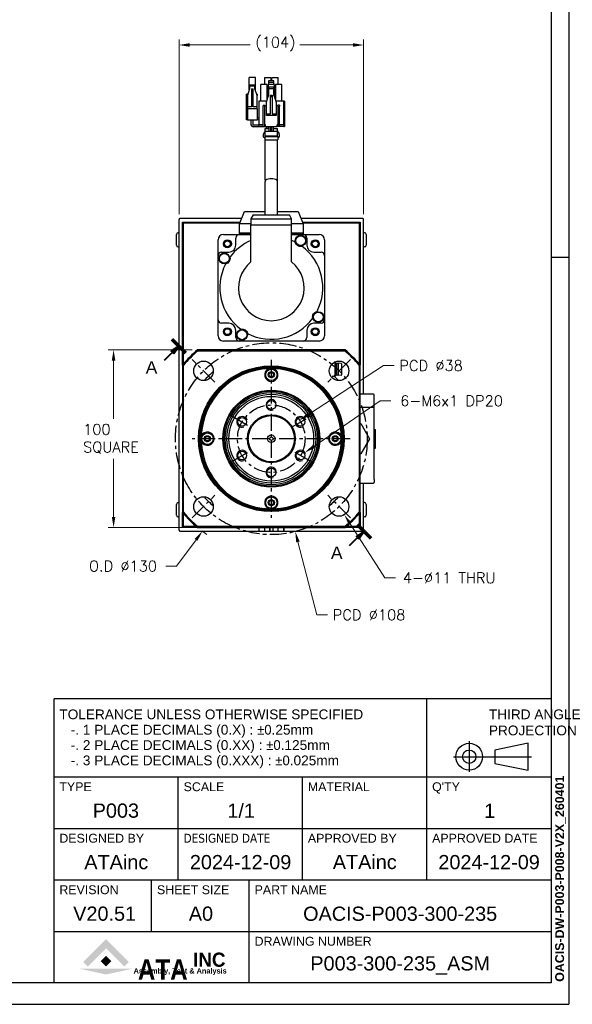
# Model space of a CAD drawing. Extents: x -428 to 763, y 561 to 1437.
# Tile 5 of 12: x 451 to 763, y 596 to 1150. Entities that reach past the tile are written whole.
import ezdxf
from ezdxf.enums import TextEntityAlignment as Align

# ---------------------------------------------------------------- set-up
doc = ezdxf.new("R2010")
doc.units = 0
doc.header["$LTSCALE"] = 25.4
doc.linetypes.add('CENTER', pattern=[2, 1.25, -0.25, 0.25, -0.25])
doc.linetypes.add('CHAIN', pattern=[0.3543, 0.2362, -0.0295, 0.0591, -0.0295])
doc.layers.get('0').update_dxf_attribs({"linetype": 'CONTINUOUS'})
doc.layers.get('Defpoints').update_dxf_attribs({"linetype": 'CONTINUOUS'})
doc.layers.add('ATA-CENTER', color=133, linetype='CENTER')
doc.layers.add('ATA-TEXT', color=7, linetype='CONTINUOUS')
doc.layers.add('ATA-DIM', color=252, linetype='CONTINUOUS', lineweight=25)
doc.layers.add('ATA-SECTION', color=3, linetype='CHAIN', lineweight=40)
doc.styles.get("Standard").update_dxf_attribs({"font": 'simplex.shx'})
doc.styles.add('주 문자 (ISO)', font='arial.ttf')
doc.dimstyles.new('ata_A0', dxfattribs={"dimtxt": 6, "dimasz": 6, "dimexe": 3, "dimexo": 3, "dimgap": 3, "dimtad": 0, "dimtih": 1, "dimtoh": 1, "dimdec": 6, "dimdsep": 46, "dimtxsty": 'Standard', "dimcen": 0, "dimclrd": 252, "dimclre": 252, "dimclrt": 4, "dimadec": 6, "dimazin": 2, "dimtfac": 1, "dimtdec": 6, "dimtofl": 0, "dimtmove": 0, "dimatfit": 3, "dimfxl": 0, "dimtolj": 1, "dimtzin": 0, "dimlwd": 0, "dimlwe": 0, "dimarcsym": 0})

# ---------------------------------------------------------------- blocks, each defined once
blk = doc.blocks.new('*D8410')
at = {"layer": 'ATA-DIM', "color": 252, "lineweight": 0}
for p, q in [((656.96, 836.02), (637.42, 866.5)), ((662.97, 836.02), (656.96, 836.02))]:
    blk.add_line(p, q, dxfattribs=at)
at = {"layer": 'ATA-DIM', "color": 252}
blk.add_solid([(638.26, 867.04), (636.58, 865.96), (634.18, 871.55)], dxfattribs=at)
at = {"layer": 'Defpoints', "color": 0}
for p in [(628.25, 880.81), (634.18, 871.55)]:
    blk.add_point(p, dxfattribs=at)
at = {"layer": 'ATA-DIM', "color": 4, "insert": (693.24, 836.02), "char_height": 6, "attachment_point": 5}
blk.add_mtext('\\A1;4-%%c11 THRU', dxfattribs=at)
blk = doc.blocks.new('*D8389')
at = {"layer": 'ATA-DIM', "color": 252, "lineweight": 0}
for p, q in [((548.5, 964.37), (501.16, 964.37)), ((504.16, 958.37), (504.16, 925.64)), ((504.16, 870.37), (504.16, 903.1)), ((548.5, 864.37), (501.16, 864.37))]:
    blk.add_line(p, q, dxfattribs=at)
at = {"layer": 'ATA-DIM', "color": 252}
for points in [[(505.16, 958.37), (503.16, 958.37), (504.16, 964.37)], [(503.16, 870.37), (505.16, 870.37), (504.16, 864.37)]]:
    blk.add_solid(points, dxfattribs=at)
at = {"layer": 'Defpoints', "color": 0}
for p in [(551.5, 964.37), (504.16, 864.37), (551.5, 864.37)]:
    blk.add_point(p, dxfattribs=at)
at = {"layer": 'ATA-DIM', "color": 4, "insert": (487.03, 922.64), "char_height": 6, "attachment_point": 1}
blk.add_mtext('\\A1;100\\PSQUARE', dxfattribs=at)
blk = doc.blocks.new('*D8411')
at = {"layer": 'ATA-DIM', "color": 252, "lineweight": 0}
for p, q in [((654.44, 935.69), (616.91, 909.96)), ((660.44, 935.69), (654.44, 935.69))]:
    blk.add_line(p, q, dxfattribs=at)
at = {"layer": 'ATA-DIM', "color": 252}
blk.add_solid([(616.34, 910.78), (617.47, 909.13), (611.96, 906.56)], dxfattribs=at)
at = {"layer": 'Defpoints', "color": 0}
for p in [(611.96, 906.56), (607.01, 903.17)]:
    blk.add_point(p, dxfattribs=at)
at = {"layer": 'ATA-DIM', "color": 4, "insert": (694.58, 935.69), "char_height": 6, "attachment_point": 5}
blk.add_mtext('\\A1;6-M6x1 DP20', dxfattribs=at)
blk = doc.blocks.new('*D8392')
at = {"layer": 'ATA-DIM', "color": 252, "lineweight": 0}
for p, q in [((539.57, 842.64), (550.6, 857.44)), ((533.56, 842.64), (539.57, 842.64))]:
    blk.add_line(p, q, dxfattribs=at)
blk.add_arc((593.03, 914.37), 65, 232.9295, 235.9452, dxfattribs=at)
at = {"layer": 'ATA-DIM', "color": 252}
blk.add_solid([(551.4, 856.84), (549.8, 858.04), (554.19, 862.25)], dxfattribs=at)
at = {"layer": 'Defpoints', "color": 0}
for p in [(631.88, 966.48), (554.19, 862.25)]:
    blk.add_point(p, dxfattribs=at)
at = {"layer": 'ATA-DIM', "color": 4, "insert": (490.3, 845.64), "char_height": 6, "attachment_point": 1}
blk.add_mtext('\\A1;O.D %%c130', dxfattribs=at)
blk = doc.blocks.new('*D8391')
at = {"layer": 'ATA-DIM', "color": 252, "lineweight": 0}
for p, q in [((656.17, 955.5), (613.98, 928.01)), ((662.17, 955.5), (656.17, 955.5))]:
    blk.add_line(p, q, dxfattribs=at)
at = {"layer": 'ATA-DIM', "color": 252}
blk.add_solid([(613.43, 928.85), (614.52, 927.18), (608.95, 924.74)], dxfattribs=at)
at = {"layer": 'Defpoints', "color": 0}
for p in [(608.95, 924.74), (577.11, 904)]:
    blk.add_point(p, dxfattribs=at)
at = {"layer": 'ATA-DIM', "color": 4, "insert": (665.17, 958.5), "char_height": 6, "attachment_point": 1}
blk.add_mtext('\\A1;PCD %%c38', dxfattribs=at)
blk = doc.blocks.new('*D8390')
at = {"layer": 'ATA-DIM', "color": 252, "lineweight": 0}
for p, q in [((618.64, 815.21), (608.03, 856.27)), ((624.64, 815.21), (618.64, 815.21))]:
    blk.add_line(p, q, dxfattribs=at)
at = {"layer": 'ATA-DIM', "color": 252}
blk.add_solid([(609, 856.52), (607.06, 856.02), (606.53, 862.08)], dxfattribs=at)
at = {"layer": 'Defpoints', "color": 0}
for p in [(579.53, 966.65), (606.53, 862.08)]:
    blk.add_point(p, dxfattribs=at)
at = {"layer": 'ATA-DIM', "color": 4, "insert": (627.64, 818.21), "char_height": 6, "attachment_point": 1}
blk.add_mtext('\\A1;PCD %%c108', dxfattribs=at)
blk = doc.blocks.new('ata-Title-A0-002')
for color, points in [(176, [(19.06, 9.27), (16.5, 11.82), (29.3, 24.62), (42.09, 11.82), (39.54, 9.27), (29.3, 19.51)]), (30, [(29.3, 15.23), (32.28, 12.25), (29.3, 9.27), (26.32, 12.25)]), (9, [(44.36, 8.06), (29.3, 4.78), (14.24, 8.06)])]:
    blk.add_hatch(color=color).paths.add_polyline_path(points)
at = {"color": 253}
for p, q in [((0, 0), (0, 160)), ((280, 160), (0, 160)), ((210, 58), (210, 160)), ((280, 160), (280, 0)), ((0, 116), (280, 116)), ((70, 58), (70, 116)), ((140, 58), (140, 116)), ((0, 87), (280, 87)), ((0, 58), (280, 58)), ((55, 29), (55, 58)), ((110, 0), (110, 58)), ((0, 29), (280, 29)), ((280, 0), (0, 0))]:
    blk.add_line(p, q, dxfattribs=at)
for p, q in [((233.92, 136.17), (233.92, 118.94)), ((267.18, 134.93), (248.36, 131.17)), ((267.18, 119.87), (267.18, 134.93)), ((248.36, 131.17), (248.36, 123.64)), ((225.1, 127.4), (268.96, 127.4)), ((248.36, 123.64), (267.18, 119.87)), ((0, 116), (280, 116))]:
    blk.add_line(p, q)
for radius in [7.53, 3.76]:
    blk.add_circle((233.92, 127.4), radius)
at = {"char_height": 5.5, "attachment_point": 1, "style": '주 문자 (ISO)'}
for s, insert, line_spacing_factor in [('TOLERANCE UNLESS OTHERWISE SPECIFIED\\P   -. 1 PLACE DECIMALS (0.X) : {\\fAIGDT|b0|i0|c2|p2;`0}.25mm\\P   -. 2 PLACE DECIMALS (0.XX) : {\\fAIGDT|b0|i0|c2|p2;`0}.125mm \\P   -. 3 PLACE DECIMALS (0.XXX) : {\\fAIGDT|b0|i0|c2|p2;`0}.025mm', (3.01, 154), 0.942857), ('THIRD ANGLE\\PPROJECTION', (245, 154), 0.987884)]:
    blk.add_mtext(s, dxfattribs=dict(at, insert=insert, line_spacing_factor=line_spacing_factor))
at = {"char_height": 5, "attachment_point": 1, "style": '주 문자 (ISO)'}
for s, insert in [('TYPE', (3, 113)), ('SCALE', (73.01, 113)), ('MATERIAL', (143, 113)), ("Q'TY", (213, 113)), ('DESIGNED BY', (3, 84)), ('{\\fTahoma|b0|i0|c0|p34;DESIGNED \\fTahoma|b0|i0|c129|p34;DATE}', (73, 84)), ('APPROVED BY', (143.01, 84)), ('APPROVED DATE', (213, 84)), ('REVISION', (3, 55)), ('SHEET SIZE', (58, 55)), ('PART NAME', (113.01, 55)), ('DRAWING NUMBER', (113.01, 26))]:
    blk.add_mtext(s, dxfattribs=dict(at, insert=insert))
at = {"color": 9, "style": '주 문자 (ISO)'}
for s, insert, char_height, attachment_point in [('\\fArial|b1|i0;\\W0.95;\\H8.0000;INC', (78.33, 9), 15.0588, 7), ('\\fArial|b1|i0;\\W0.90;\\H3.0000;Assembly, Test & Analysis', (71.06, 8.34), 5.6471, 2)]:
    blk.add_mtext(s, dxfattribs=dict(at, insert=insert, char_height=char_height, attachment_point=attachment_point))
at = {"color": 176, "insert": (47.23, 1.79), "char_height": 21.6471, "width": 53.0805, "attachment_point": 7, "line_spacing_factor": 0.5, "style": '주 문자 (ISO)'}
blk.add_mtext('\\fArial|b1|i0;\\W0.85;\\H11.5000;ATA', dxfattribs=at)
at = {"style": '주 문자 (ISO)'}
for tag, p in [('TYPE_001', (35, 97)), ('SCALE_001', (105, 97)), ('MATERIAL_001', (175, 97)), ('QTY_001', (245, 97)), ('DESIGNED_BY_001', (35, 68)), ('APPROVED_BY_001', (175, 68.05)), ('APPROVED_DATE_001', (245, 68)), ('REVISION_001', (27.5, 39)), ('SHEET_SIZE_001', (82.5, 39)), ('PART_NAME_001', (195, 39)), ('DRAWING_NUMBER_001', (195, 10))]:
    blk.add_attdef(tag, text='', height=8, dxfattribs=at).set_placement(p, align=Align.MIDDLE_CENTER)
at = {"color": 7, "style": '주 문자 (ISO)'}
blk.add_attdef('DESIGNED_DATE_001', text='', height=8, dxfattribs=at).set_placement((105, 68), align=Align.MIDDLE_CENTER)
blk = doc.blocks.new('*D8388')
at = {"layer": 'ATA-DIM', "color": 252, "lineweight": 0}
for p, q in [((541.03, 1040.87), (541.03, 1139.04)), ((645.03, 1040.87), (645.03, 1139.04)), ((547.03, 1136.04), (581.05, 1136.04)), ((639.03, 1136.04), (609.01, 1136.04))]:
    blk.add_line(p, q, dxfattribs=at)
at = {"layer": 'ATA-DIM', "color": 252}
for points in [[(547.03, 1137.04), (547.03, 1135.04), (541.03, 1136.04)], [(639.03, 1135.04), (639.03, 1137.04), (645.03, 1136.04)]]:
    blk.add_solid(points, dxfattribs=at)
at = {"layer": 'Defpoints', "color": 0}
for p in [(645.03, 1136.04), (541.03, 1037.87), (645.03, 1037.87)]:
    blk.add_point(p, dxfattribs=at)
at = {"layer": 'ATA-DIM', "color": 4, "insert": (584.05, 1140.6), "char_height": 6, "attachment_point": 1}
blk.add_mtext('\\A1;(104)', dxfattribs=at)
blk = doc.blocks.new('ata-Border-A0-002')
at = {"color": 253, "ltscale": 0.5}
for p, q in [((1189, 841), (1189, 0)), ((1189, 420.5), (1179, 420.5)), ((0, 0), (1189, 0))]:
    blk.add_line(p, q, dxfattribs=at)
for p, q in [((1179, 829), (1179, 12)), ((1179, 12), (10, 12))]:
    blk.add_line(p, q)

msp = doc.modelspace()

# ---------------------------------------------------------------- linework, layer by layer
for p, q in [((580.6120142, 1110.699776), (580.6120142, 1117.6674683)), ((584.0620142, 1117.6674683), (580.6120142, 1117.6674683)), ((584.0620142, 1110.6716991), (584.0620142, 1117.6674683)), ((589.2320142, 1117.6674683), (592.6870142, 1117.6674683)), ((589.2320142, 1117.6674683), (589.2320142, 1113.7820246)), ((591.5320142, 1115.8674683), (591.5320142, 1114.8674683)), ((594.5320142, 1115.8674683), (591.5320142, 1115.8674683)), ((591.5320142, 1114.8674683), (591.5320142, 1113.7820246)), ((594.5320142, 1114.8674683), (591.5320142, 1114.8674683)), ((592.6870142, 1117.6674683), (592.6870142, 1115.8674683)), ((593.3770142, 1115.8674683), (593.3770142, 1117.6674683)), ((593.3770142, 1117.6674683), (596.8320142, 1117.6674683)), ((594.5320142, 1114.8674683), (594.5320142, 1115.8674683)), ((594.5320142, 1113.7820246), (594.5320142, 1114.8674683)), ((596.8320142, 1113.7820246), (596.8320142, 1117.6674683)), ((580.8320142, 1111.3174683), (579.5320142, 1107.6674683)), ((580.8320142, 1113.6674683), (583.8320142, 1113.6674683)), ((580.8320142, 1113.6674683), (580.8320142, 1112.8174683)), ((583.8320142, 1112.8174683), (580.8320142, 1112.8174683)), ((580.8320142, 1112.8174683), (580.8320142, 1111.3174683)), ((581.8320142, 1111.3174683), (582.8320142, 1111.3174683)), ((581.8320142, 1111.3174683), (581.8320142, 1110.1874683)), ((581.8320142, 1110.1874683), (581.8320142, 1101.1674683)), ((582.8320142, 1110.1874683), (581.8320142, 1110.1874683)), ((582.8320142, 1110.1874683), (582.8320142, 1111.3174683)), ((582.8320142, 1101.1674683), (582.8320142, 1110.1874683)), ((583.8320142, 1112.8174683), (583.8320142, 1113.6674683)), ((583.8320142, 1111.3174683), (583.8320142, 1112.8174683)), ((585.1320142, 1107.6674683), (583.8320142, 1111.3174683)), ((587.1670142, 1104.4820246), (587.1670142, 1113.7820246)), ((590.6070142, 1113.7820246), (587.1670142, 1113.7820246)), ((590.6070142, 1104.9358708), (590.6070142, 1113.7820246)), ((590.7420142, 1110.4374683), (591.3070142, 1111.0668354)), ((594.7570142, 1113.7820246), (591.3070142, 1113.7820246)), ((591.3070142, 1113.7820246), (591.3070142, 1107.0897169)), ((591.5320142, 1112.3320246), (591.5320142, 1111.3320246)), ((594.5320142, 1112.3320246), (591.5320142, 1112.3320246)), ((591.5320142, 1111.3320246), (591.5320142, 1107.7820246)), ((594.5320142, 1111.3320246), (591.5320142, 1111.3320246)), ((594.5320142, 1111.3320246), (594.5320142, 1112.3320246)), ((594.5320142, 1107.7820246), (594.5320142, 1111.3320246)), ((594.7570142, 1107.0897169), (594.7570142, 1113.7820246)), ((594.7570142, 1111.0668354), (595.3220142, 1110.4374683)), ((598.8970142, 1113.7820246), (595.4570142, 1113.7820246)), ((595.4570142, 1113.7820246), (595.4570142, 1104.9358708)), ((598.8970142, 1104.4820246), (598.8970142, 1113.7820246)), ((579.0320142, 1093.9674683), (579.0320142, 1108.3674683)), ((579.5320142, 1108.3674683), (579.0320142, 1108.3674683)), ((579.5320142, 1108.3674683), (579.5320142, 1107.6674683)), ((579.7813292, 1108.3674683), (579.5320142, 1108.3674683)), ((579.5320142, 1107.6674683), (579.5320142, 1101.1674683)), ((585.1320142, 1108.3674683), (584.8826991, 1108.3674683)), ((585.1320142, 1108.3674683), (585.1320142, 1107.6674683)), ((585.1320142, 1101.1674683), (585.1320142, 1107.6674683)), ((586.0320142, 1104.4820246), (586.0320142, 1091.0820246)), ((590.2320142, 1104.4820246), (586.0320142, 1104.4820246)), ((590.2320142, 1103.7820246), (591.5320142, 1107.7820246)), ((590.2320142, 1103.7820246), (590.2320142, 1104.4820246)), ((590.4595142, 1104.4820246), (590.2320142, 1104.4820246)), ((590.2320142, 1097.2820246), (590.2320142, 1103.7820246)), ((592.5320142, 1107.7820246), (593.5320142, 1107.7820246)), ((592.5320142, 1106.9120246), (592.5320142, 1107.7820246)), ((592.5320142, 1097.2820246), (592.5320142, 1106.9120246)), ((593.5320142, 1106.9120246), (592.5320142, 1106.9120246)), ((593.5320142, 1107.7820246), (593.5320142, 1106.9120246)), ((593.5320142, 1106.9120246), (593.5320142, 1097.2820246)), ((594.5320142, 1107.7820246), (595.8320142, 1103.7820246)), ((595.8320142, 1104.4820246), (595.6045142, 1104.4820246)), ((595.8320142, 1103.7820246), (595.8320142, 1104.4820246)), ((600.0320142, 1104.4820246), (595.8320142, 1104.4820246)), ((595.8320142, 1103.7820246), (595.8320142, 1097.2820246)), ((600.5320142, 1104.4820246), (600.0320142, 1104.4820246)), ((600.0320142, 1091.0820246), (600.0320142, 1104.4820246)), ((600.5320142, 1104.4820246), (600.5320142, 1090.0820246)), ((579.5320142, 1101.1674683), (579.5320142, 1100.1674683)), ((581.8320142, 1101.1674683), (579.5320142, 1101.1674683)), ((579.5320142, 1100.1674683), (579.5320142, 1093.9674683)), ((585.1320142, 1100.1674683), (579.5320142, 1100.1674683)), ((585.1320142, 1101.1674683), (582.8320142, 1101.1674683)), ((585.1320142, 1100.1674683), (585.1320142, 1101.1674683)), ((585.1320142, 1100.1674683), (585.1320142, 1093.9674683)), ((588.4020142, 1102.0820246), (589.4020142, 1102.0820246)), ((588.4020142, 1102.0820246), (588.4020142, 1101.5820246)), ((588.4020142, 1090.0820246), (588.4020142, 1101.5820246)), ((589.4020142, 1102.0820246), (589.4020142, 1101.5820246)), ((589.4020142, 1090.0820246), (589.4020142, 1101.5820246)), ((597.6620142, 1102.0820246), (596.6620142, 1102.0820246)), ((596.6620142, 1101.5820246), (596.6620142, 1102.0820246)), ((596.6620142, 1101.5820246), (596.6620142, 1090.0820246)), ((597.6620142, 1102.0820246), (597.6620142, 1101.5820246)), ((597.6620142, 1090.0820246), (597.6620142, 1101.5820246)), ((579.5320142, 1093.9674683), (579.0320142, 1093.9674683)), ((579.5320142, 1093.9674683), (585.1320142, 1093.9674683)), ((581.7620142, 1090.9774683), (581.7620142, 1093.9674683)), ((582.7620142, 1090.9774683), (582.7620142, 1093.9674683)), ((586.0320142, 1094.9674683), (585.1320142, 1094.9674683)), ((586.0320142, 1093.9674683), (585.1320142, 1093.9674683)), ((590.2320142, 1096.2820246), (590.2320142, 1097.2820246)), ((590.2320142, 1097.2820246), (592.5320142, 1097.2820246)), ((595.8320142, 1096.2820246), (590.2320142, 1096.2820246)), ((593.5320142, 1097.2820246), (595.8320142, 1097.2820246)), ((595.8320142, 1097.2820246), (595.8320142, 1096.2820246)), ((586.0320142, 1090.9674683), (582.7720142, 1090.9674683)), ((590.2720142, 1089.9674683), (582.7720142, 1089.9674683)), ((586.0320142, 1090.0820246), (586.0320142, 1091.0820246)), ((588.4020142, 1091.0820246), (586.0320142, 1091.0820246)), ((588.4020142, 1090.0820246), (586.0320142, 1090.0820246)), ((588.4020142, 1090.0820246), (589.4020142, 1090.0820246)), ((589.3640645, 1087.2155437), (588.6999639, 1086.2193928)), ((589.7320142, 1091.0820246), (589.4020142, 1091.0820246)), ((589.7320142, 1090.0820246), (589.4020142, 1090.0820246)), ((589.5320142, 1087.7702439), (589.5320142, 1088.9674683)), ((589.5320142, 1088.9674683), (591.7820142, 1088.9674683)), ((589.5320142, 1084.7320246), (589.5320142, 1087.5820246)), ((589.5320142, 1087.5820246), (596.5320142, 1087.5820246)), ((589.7320142, 1090.0820246), (589.7320142, 1091.0820246)), ((589.7320142, 1090.0820246), (596.3320142, 1090.0820246)), ((590.2720142, 1089.9674683), (590.2720142, 1090.0820246)), ((590.2820142, 1088.9674683), (590.2820142, 1089.9674683)), ((591.2820142, 1088.9674683), (591.2820142, 1089.9674683)), ((591.7820142, 1087.5820246), (591.7820142, 1090.0820246)), ((592.7820142, 1087.5820246), (592.7820142, 1090.0820246)), ((592.7820142, 1088.9674683), (593.2820142, 1088.9674683)), ((593.2820142, 1087.5820246), (593.2820142, 1090.0820246)), ((594.2820142, 1087.5820246), (594.2820142, 1090.0820246)), ((594.2820142, 1088.9674683), (596.5320142, 1088.9674683)), ((596.3320142, 1090.0820246), (596.3320142, 1091.0820246)), ((596.6620142, 1091.0820246), (596.3320142, 1091.0820246)), ((596.6620142, 1090.0820246), (596.3320142, 1090.0820246)), ((596.5320142, 1087.7702439), (596.5320142, 1088.9674683)), ((596.5320142, 1084.7320246), (596.5320142, 1087.5820246)), ((597.6620142, 1090.0820246), (596.6620142, 1090.0820246)), ((596.6999639, 1087.2155437), (597.3640645, 1086.2193928)), ((600.0320142, 1091.0820246), (597.6620142, 1091.0820246)), ((600.0320142, 1090.0820246), (597.6620142, 1090.0820246)), ((600.0320142, 1090.0820246), (600.0320142, 1091.0820246)), ((600.0320142, 1090.0820246), (600.5320142, 1090.0820246)), ((588.5320142, 1085.6646927), (588.5320142, 1084.4674683)), ((589.0320142, 1083.9674683), (589.4320142, 1083.9674683)), ((589.5320142, 1084.7320246), (589.4320142, 1084.5820246)), ((589.4320142, 1084.5820246), (589.4320142, 1082.5820246)), ((589.4320142, 1084.5820246), (596.6320142, 1084.5820246)), ((589.4320142, 1082.5820246), (596.6320142, 1082.5820246)), ((596.5320142, 1084.7320246), (589.5320142, 1084.7320246)), ((589.5320142, 1060.0820246), (589.5320142, 1082.5820246)), ((596.5320142, 1084.7320246), (596.6320142, 1084.5820246)), ((596.5320142, 1060.0820246), (596.5320142, 1082.5820246)), ((596.6320142, 1084.5820246), (596.6320142, 1082.5820246)), ((596.6320142, 1083.9674683), (597.0320142, 1083.9674683)), ((597.5320142, 1085.6646927), (597.5320142, 1084.4674683)), ((589.5320142, 1060.0820246), (589.5320142, 1059.1712823)), ((589.5320142, 1040.5046), (589.5320142, 1059.1712823)), ((596.5320142, 1059.1712823), (596.5320142, 1060.0820246)), ((596.5320142, 1040.5046), (596.5320142, 1059.1712823)), ((575.1142033, 1035.3674683), (577.9908231, 1042.3674683)), ((577.9908231, 1042.3674683), (589.5320142, 1042.3674683)), ((596.5320142, 1042.3674683), (608.0732052, 1042.3674683)), ((608.0732052, 1042.3674683), (610.949825, 1035.3674683)), ((541.0320142, 862.8674683), (541.0320142, 1037.8674683)), ((576.3470404, 1038.3674683), (541.5320142, 1038.3674683)), ((582.85591, 1040.5046), (581.5820142, 1038.1747523)), ((581.5820142, 1038.1747523), (581.5820142, 1034.8674683)), ((581.5820142, 1038.1747523), (604.4820142, 1038.1747523)), ((582.85591, 1040.5046), (603.2081184, 1040.5046)), ((604.4820142, 1038.1747523), (603.2081184, 1040.5046)), ((604.4820142, 1034.8674683), (604.4820142, 1038.1747523)), ((644.5320142, 1038.3674683), (609.716988, 1038.3674683)), ((645.0320142, 939.3674683), (645.0320142, 1037.8674683)), ((543.0320142, 1036.3674683), (575.525149, 1036.3674683)), ((543.0320142, 1035.8674683), (543.5320142, 1036.3674683)), ((543.0320142, 955.9005876), (543.0320142, 1036.3674683)), ((543.5320142, 1035.8674683), (543.0320142, 1035.8674683)), ((543.5320142, 1036.3674683), (543.5320142, 1035.8674683)), ((543.5320142, 1035.8674683), (575.3196762, 1035.8674683)), ((543.5320142, 956.4952501), (543.5320142, 1035.8674683)), ((575.0320142, 1035.1674683), (575.1142033, 1035.3674683)), ((575.0320142, 1030.1674683), (575.0320142, 1035.1674683)), ((581.5820142, 1035.3674683), (575.1142033, 1035.3674683)), ((581.5820142, 1034.8674683), (604.4820142, 1034.8674683)), ((581.5820142, 1013.9464231), (581.5820142, 1034.8674683)), ((610.949825, 1035.3674683), (604.4820142, 1035.3674683)), ((604.4820142, 1013.9464231), (604.4820142, 1034.8674683)), ((610.5388793, 1036.3674683), (643.0320142, 1036.3674683)), ((610.7443522, 1035.8674683), (642.5320142, 1035.8674683)), ((610.949825, 1035.3674683), (611.0320142, 1035.1674683)), ((611.0320142, 1035.1674683), (611.0320142, 1030.1674683)), ((642.5320142, 1035.8674683), (642.5320142, 1036.3674683)), ((642.5320142, 1036.3674683), (643.0320142, 1035.8674683)), ((643.0320142, 1035.8674683), (642.5320142, 1035.8674683)), ((642.5320142, 1035.8674683), (642.5320142, 956.4952501)), ((643.0320142, 1036.3674683), (643.0320142, 955.9005876)), ((539.5320142, 1023.3674683), (539.5320142, 1029.3674683)), ((540.5320142, 1030.3674683), (541.0320142, 1030.3674683)), ((563.0320142, 1017.3674683), (563.0320142, 1026.3674683)), ((566.0320142, 1029.3674683), (575.0320142, 1029.3674683)), ((573.0320142, 1023.3674683), (573.0320142, 1027.3674683)), ((581.5820142, 1030.1674683), (575.0320142, 1030.1674683)), ((575.0320142, 1029.3674683), (575.0320142, 1030.0674683)), ((575.0320142, 1030.0674683), (581.5820142, 1030.0674683)), ((575.0320142, 1029.3674683), (581.5820142, 1029.3674683)), ((575.1320142, 1030.0674683), (575.1320142, 1030.1674683)), ((611.0320142, 1030.1674683), (604.4820142, 1030.1674683)), ((604.4820142, 1030.0674683), (611.0320142, 1030.0674683)), ((604.4820142, 1029.3674683), (611.0320142, 1029.3674683)), ((610.9320142, 1030.1674683), (610.9320142, 1030.0674683)), ((611.0320142, 1030.0674683), (611.0320142, 1029.3674683)), ((611.0320142, 1029.3674683), (620.0320142, 1029.3674683)), ((613.0320142, 1027.3674683), (613.0320142, 1023.3674683)), ((623.0320142, 1026.3674683), (623.0320142, 1017.3674683)), ((645.5320142, 1030.3674683), (645.0320142, 1030.3674683)), ((646.5320142, 1029.3674683), (646.5320142, 1023.3674683)), ((540.5320142, 1022.3674683), (541.0320142, 1022.3674683)), ((645.5320142, 1022.3674683), (645.0320142, 1022.3674683)), ((563.0320142, 981.3674683), (563.0320142, 1017.3674683)), ((565.0320142, 1019.3674683), (569.0320142, 1019.3674683)), ((617.0320142, 1019.3674683), (621.0320142, 1019.3674683)), ((623.0320142, 1017.3674683), (623.0320142, 981.3674683)), ((563.0320142, 972.3674683), (563.0320142, 981.3674683)), ((623.0320142, 981.3674683), (623.0320142, 972.3674683)), ((569.0320142, 979.3674683), (565.0320142, 979.3674683)), ((621.0320142, 979.3674683), (617.0320142, 979.3674683)), ((573.0320142, 971.3674683), (573.0320142, 975.3674683)), ((613.0320142, 975.3674683), (613.0320142, 971.3674683)), ((575.0320142, 969.3674683), (566.0320142, 969.3674683)), ((611.0320142, 969.3674683), (575.0320142, 969.3674683)), ((620.0320142, 969.3674683), (611.0320142, 969.3674683)), ((634.5651335, 964.3674683), (551.4988949, 964.3674683)), ((551.6798679, 963.8674683), (634.3841604, 963.8674683)), ((543.0320142, 955.9005876), (543.0320142, 872.834349)), ((543.5320142, 873.015322), (543.5320142, 955.7196145)), ((628.7820142, 957.4174683), (628.425178, 957.4174683)), ((629.5320142, 956.6674683), (628.7820142, 957.4174683)), ((628.7820142, 957.4174683), (628.7820142, 949.4174683)), ((630.5320142, 956.6674683), (629.5320142, 956.6674683)), ((629.5320142, 956.6674683), (629.5320142, 950.1674683)), ((630.5320142, 956.6674683), (630.7820142, 956.8674683)), ((630.5320142, 956.6674683), (630.5320142, 950.1674683)), ((632.4433688, 956.6775992), (630.7820142, 956.8674683)), ((630.7820142, 956.8674683), (630.7820142, 949.9674683)), ((632.5320142, 956.5782459), (632.5320142, 950.2566907)), ((642.5320142, 955.7196145), (642.5320142, 873.015322)), ((643.0320142, 872.834349), (643.0320142, 955.9005876)), ((628.7820142, 949.4174683), (627.316264, 949.4174683)), ((629.5320142, 950.1674683), (628.7820142, 949.4174683)), ((630.5320142, 950.1674683), (629.5320142, 950.1674683)), ((630.5320142, 950.1674683), (630.7820142, 949.9674683)), ((632.4433688, 950.1573374), (630.7820142, 949.9674683)), ((650.5320142, 939.3674683), (643.0320142, 939.3674683)), ((651.0320142, 933.8674683), (651.0320142, 938.8674683)), ((650.5320142, 931.8674683), (643.0320142, 931.8674683)), ((651.0320142, 931.3674683), (651.0320142, 933.8674683)), ((651.0320142, 891.3674683), (651.0320142, 931.3674683)), ((643.0312967, 922.8674683), (643.4394915, 922.8674683)), ((643.4394915, 922.8674683), (648.3469687, 914.3674683)), ((651.0320142, 919.6174683), (651.7320142, 919.6174683)), ((651.7320142, 909.1174683), (651.7320142, 919.6174683)), ((648.3469687, 914.3674683), (643.4394915, 905.8674683)), ((643.4394915, 905.8674683), (643.0312967, 905.8674683)), ((651.0320142, 909.1174683), (651.7320142, 909.1174683)), ((643.0320142, 889.3674683), (650.5320142, 889.3674683)), ((645.0320142, 862.8674683), (645.0320142, 889.3674683)), ((651.0320142, 891.3674683), (651.0320142, 889.8674683)), ((539.5320142, 871.3674683), (539.5320142, 877.3674683)), ((540.5320142, 878.3674683), (541.0320142, 878.3674683)), ((645.5320142, 878.3674683), (645.0320142, 878.3674683)), ((646.5320142, 877.3674683), (646.5320142, 871.3674683)), ((540.5320142, 870.3674683), (541.0320142, 870.3674683)), ((543.0320142, 864.3674683), (543.0320142, 872.834349)), ((543.5320142, 864.8674683), (543.5320142, 872.2396865)), ((642.5320142, 872.2396865), (642.5320142, 864.8674683)), ((643.0320142, 872.834349), (643.0320142, 864.3674683)), ((645.5320142, 870.3674683), (645.0320142, 870.3674683)), ((543.5320142, 864.3674683), (543.0320142, 864.8674683)), ((543.0320142, 864.8674683), (543.5320142, 864.8674683)), ((550.9042324, 864.8674683), (543.5320142, 864.8674683)), ((543.5320142, 864.8674683), (543.5320142, 864.3674683)), ((634.3841604, 864.8674683), (551.6798679, 864.8674683)), ((642.5320142, 864.8674683), (635.159796, 864.8674683)), ((642.5320142, 864.8674683), (643.0320142, 864.8674683)), ((643.0320142, 864.8674683), (642.5320142, 864.3674683)), ((642.5320142, 864.3674683), (642.5320142, 864.8674683)), ((541.5320142, 862.3674683), (585.9849785, 862.3674683)), ((551.4988949, 864.3674683), (543.0320142, 864.3674683)), ((551.4988949, 864.3674683), (634.5651335, 864.3674683)), ((585.9849785, 864.3674683), (585.9849785, 862.3674683)), ((585.9849785, 862.3674683), (589.2514275, 862.3674683)), ((589.2514275, 864.3674683), (589.2514275, 862.3674683)), ((589.2514275, 862.3674683), (592.2041771, 862.3674683)), ((592.2041771, 862.3674683), (592.2041771, 864.3674683)), ((592.2285945, 862.3674683), (592.2041771, 862.3674683)), ((592.2285945, 862.3674683), (592.2285945, 864.3674683)), ((592.2354485, 862.3674683), (592.2285945, 862.3674683)), ((592.2354485, 864.3674683), (592.2354485, 862.3674683)), ((592.2598659, 862.3674683), (592.2354485, 862.3674683)), ((592.2598659, 864.3674683), (592.2598659, 862.3674683)), ((592.2598659, 862.3674683), (593.8041625, 862.3674683)), ((593.8041625, 864.3674683), (593.8041625, 862.3674683)), ((593.8041625, 862.3674683), (596.7569121, 862.3674683)), ((596.7569121, 864.3674683), (596.7569121, 862.3674683)), ((596.7569121, 862.3674683), (600.0721958, 862.3674683)), ((600.0721958, 862.3674683), (600.0721958, 864.3674683)), ((600.0790498, 862.3674683), (600.0721958, 862.3674683)), ((600.0790498, 864.3674683), (600.0790498, 862.3674683)), ((600.0790498, 862.3674683), (644.5320142, 862.3674683)), ((643.0320142, 864.3674683), (634.5651335, 864.3674683))]:
    msp.add_line(p, q)
for centre, radius in [((568.2832768, 1024.1162056), 2.25), ((568.2832768, 1024.1162056), 2.15), ((568.2832768, 1024.1162056), 1.65), ((609.5320142, 1025.8674683), 3), ((609.5320142, 1025.8674683), 2.75), ((617.7807515, 1024.1162056), 2.25), ((617.7807515, 1024.1162056), 2.15), ((617.7807515, 1024.1162056), 1.65), ((566.5320142, 1015.8674683), 3), ((566.5320142, 1015.8674683), 2.75), ((619.5320142, 982.8674683), 3), ((619.5320142, 982.8674683), 2.75), ((568.2832768, 974.6187309), 2.25), ((568.2832768, 974.6187309), 2.15), ((568.2832768, 974.6187309), 1.65), ((576.5320142, 972.8674683), 3), ((617.7807515, 974.6187309), 2.25), ((617.7807515, 974.6187309), 2.15), ((617.7807515, 974.6187309), 1.65), ((576.5320142, 972.8674683), 2.75), ((554.848248, 952.5512345), 5.5), ((593.0320142, 914.3674683), 41), ((593.0320142, 914.3674683), 40.5), ((593.0320142, 914.3674683), 40), ((593.0320142, 950.3674683), 3.25), ((631.2157804, 952.5512345), 5.5), ((593.0320142, 950.3674683), 1.7), ((593.0320142, 950.3674683), 1.2295), ((593.0320142, 914.3674683), 27.25), ((593.0320142, 914.3674683), 26.75), ((593.0320142, 914.3674683), 26.000379), ((593.0320142, 914.3674683), 25), ((593.0320142, 914.3674683), 23.8452995), ((593.0320142, 933.3674683), 2.4585), ((576.5775315, 923.8674683), 2.4585), ((593.0320142, 914.3674683), 13.5), ((593.0320142, 914.3674683), 13), ((609.4864968, 923.8674683), 2.4585), ((557.0320142, 914.3674683), 3.25), ((557.0320142, 914.3674683), 1.7), ((557.0320142, 914.3674683), 1.2295), ((593.0320142, 914.3674683), 2.125), ((593.0320142, 914.3674683), 1), ((629.0320142, 914.3674683), 3.25), ((629.0320142, 914.3674683), 1.7), ((629.0320142, 914.3674683), 1.2295), ((576.5775315, 904.8674683), 2.4585), ((609.4864968, 904.8674683), 2.4585), ((593.0320142, 895.3674683), 2.4585), ((554.848248, 876.1837021), 5.5), ((593.0320142, 878.3674683), 3.25), ((631.2157804, 876.1837021), 5.5), ((593.0320142, 878.3674683), 1.7), ((593.0320142, 878.3674683), 1.2295)]:
    msp.add_circle(centre, radius)
for centre, radius, start, end in [((592.2320056, 1109.1033298), 2, 138.158730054, 144.340490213), ((593.8320228, 1109.1033298), 2, 35.659509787, 41.841269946), ((582.7720142, 1090.9774683), 1.01, 180, 270), ((582.7720142, 1090.9774683), 0.01, 180, 270), ((588.5320142, 1087.7702439), 1, 326.309932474, 0), ((590.2720142, 1089.9674683), 0.01, 0, 90), ((590.2720142, 1089.9674683), 1.01, 0, 6.512623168), ((597.5320142, 1087.7702439), 1, 180, 213.690067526), ((589.5320142, 1085.6646927), 1, 146.309932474, 180), ((589.0320142, 1084.4674683), 0.5, 180, 270), ((597.0320142, 1084.4674683), 0.5, 270, 0), ((596.5320142, 1085.6646927), 1, 0, 33.690067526), ((541.5320142, 1037.8674683), 0.5, 90, 180), ((644.5320142, 1037.8674683), 0.5, 0, 90), ((540.5320142, 1029.3674683), 1, 90, 180), ((566.0320142, 1026.3674683), 3, 90, 180), ((593.0320142, 999.3674683), 29, 113.25522149, 143.565327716), ((575.0320142, 1027.3674683), 2, 90, 180), ((593.0320142, 999.3674683), 29, 62.618458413, 66.74477851), ((611.0320142, 1027.3674683), 2, 0, 90), ((620.0320142, 1026.3674683), 3, 0, 90), ((645.5320142, 1029.3674683), 1, 0, 90), ((540.5320142, 1023.3674683), 1, 180, 270), ((569.0320142, 1023.3674683), 4, 270, 0), ((593.0320142, 999.3674683), 29, 332.618458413, 53.565327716), ((617.0320142, 1023.3674683), 4, 180, 270), ((645.5320142, 1023.3674683), 1, 270, 0), ((565.0320142, 1017.3674683), 2, 90, 180), ((621.0320142, 1017.3674683), 2, 0, 90), ((593.0320142, 999.3674683), 29, 152.618458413, 233.565327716), ((593.0320142, 999.3674683), 18.5377567, 128.145334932, 51.854665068), ((565.0320142, 981.3674683), 2, 180, 270), ((593.0320142, 999.3674683), 29, 242.618458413, 323.565327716), ((621.0320142, 981.3674683), 2, 270, 0), ((569.0320142, 975.3674683), 4, 0, 90), ((617.0320142, 975.3674683), 4, 90, 180), ((566.0320142, 972.3674683), 3, 180, 270), ((575.0320142, 971.3674683), 2, 180, 270), ((611.0320142, 971.3674683), 2, 270, 0), ((620.0320142, 972.3674683), 3, 270, 0), ((593.0320142, 914.3674683), 65, 129.715137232, 140.284862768), ((593.0320142, 914.3674683), 64.5, 129.875277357, 140.124722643), ((593.0320142, 914.3674683), 64.5, 39.875277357, 50.124722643), ((593.0320142, 914.3674683), 65, 39.715137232, 50.284862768), ((593.0320142, 914.3674683), 39.5, 92.045666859, 177.954333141), ((593.0320142, 950.3674683), 3.75, 112.086024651, 67.913975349), ((593.0320142, 914.3674683), 39.5, 2.045666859, 87.954333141), ((632.4320142, 956.5782459), 0.1, 0, 83.480198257), ((593.0320142, 914.3674683), 50, 130.836642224, 139.163357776), ((593.0320142, 950.3674683), 1.5, 170, 80), ((593.0320142, 914.3674683), 50, 40.836642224, 44.507289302), ((632.4320142, 950.2566907), 0.1, 276.519801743, 0), ((650.5320142, 938.8674683), 0.5, 0, 90), ((593.0320142, 933.3674683), 3, 20, 290), ((650.5320142, 931.3674683), 0.5, 0, 90), ((576.5775315, 923.8674683), 3, 20, 290), ((609.4864968, 923.8674683), 3, 20, 290), ((557.0320142, 914.3674683), 3.75, 202.086024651, 157.913975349), ((557.0320142, 914.3674683), 1.5, 170, 80), ((629.0320142, 914.3674683), 3.75, 22.086024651, 337.913975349), ((629.0320142, 914.3674683), 1.5, 170, 80), ((593.0320142, 914.3674683), 39.5, 182.045666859, 267.954333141), ((593.0320142, 914.3674683), 39.5, 272.045666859, 357.954333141), ((576.5775315, 904.8674683), 3, 20, 290), ((609.4864968, 904.8674683), 3, 20, 290), ((593.0320142, 895.3674683), 3, 20, 290), ((650.5320142, 889.8674683), 0.5, 270, 0), ((593.0320142, 914.3674683), 50, 220.836642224, 229.163357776), ((593.0320142, 878.3674683), 3.75, 292.086024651, 247.913975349), ((593.0320142, 914.3674683), 50, 310.836642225, 319.163357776), ((540.5320142, 877.3674683), 1, 90, 180), ((593.0320142, 878.3674683), 1.5, 170, 80), ((645.5320142, 877.3674683), 1, 0, 90), ((540.5320142, 871.3674683), 1, 180, 270), ((593.0320142, 914.3674683), 65, 219.715137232, 230.284862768), ((593.0320142, 914.3674683), 64.5, 219.875277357, 230.124722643), ((593.0320142, 914.3674683), 64.5, 309.875277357, 320.124722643), ((593.0320142, 914.3674683), 65, 309.715137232, 320.284862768), ((645.5320142, 871.3674683), 1, 270, 0), ((541.5320142, 862.8674683), 0.5, 180, 270), ((644.5320142, 862.8674683), 0.5, 270, 0)]:
    msp.add_arc(centre, radius, start, end)
msp.add_ellipse((593.0320142, 1059.1712823), major_axis=(3.5, 0), ratio=0.4226182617, start_param=0, end_param=3.1415926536)
for points, knots in [([(610.255284, 1022.6989701), (610.1955101, 1022.6853256), (610.1358075, 1022.6734795), (609.7105465, 1022.6012258), (609.3039403, 1022.600764), (608.516573, 1022.7542298), (608.1358181, 1022.9083001), (607.4925803, 1023.3088066), (607.1863114, 1023.5825059), (606.7011664, 1024.2213591), (606.5221651, 1024.5864444), (606.3993571, 1024.9999486), (606.3836437, 1025.0587518), (606.3695127, 1025.1184126)], [1.28797961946, 1.28797961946, 1.28797961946, 1.28797961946, 1.30643530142, 1.30643530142, 1.42009534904, 1.42009534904, 1.53375539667, 1.53375539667, 1.64741544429, 1.64741544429, 1.76107549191, 1.76107549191, 1.77953117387, 1.77953117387, 1.77953117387, 1.77953117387]), ([(569.7005124, 1016.5907381), (569.7141569, 1016.5309642), (569.726003, 1016.4712616), (569.7982567, 1016.0460006), (569.7987185, 1015.6393944), (569.6452527, 1014.8520271), (569.4911824, 1014.4712722), (569.0906759, 1013.8280344), (568.8169766, 1013.5217655), (568.1781234, 1013.0366205), (567.813038, 1012.8576192), (567.3995338, 1012.7348112), (567.3407306, 1012.7190978), (567.2810699, 1012.7049668)], [1.28797961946, 1.28797961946, 1.28797961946, 1.28797961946, 1.30643530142, 1.30643530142, 1.42009534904, 1.42009534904, 1.53375539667, 1.53375539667, 1.64741544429, 1.64741544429, 1.76107549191, 1.76107549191, 1.77953117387, 1.77953117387, 1.77953117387, 1.77953117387]), ([(616.363516, 982.1441985), (616.3498715, 982.2039724), (616.3380254, 982.2636749), (616.2657717, 982.688936), (616.2653099, 983.0955421), (616.4187757, 983.8829095), (616.572846, 984.2636644), (616.9733525, 984.9069021), (617.2470517, 985.2131711), (617.885905, 985.6983161), (618.2509903, 985.8773174), (618.6644945, 986.0001254), (618.7232977, 986.0158388), (618.7829585, 986.0299698)], [1.28797961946, 1.28797961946, 1.28797961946, 1.28797961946, 1.30643530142, 1.30643530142, 1.42009534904, 1.42009534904, 1.53375539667, 1.53375539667, 1.64741544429, 1.64741544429, 1.76107549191, 1.76107549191, 1.77953117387, 1.77953117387, 1.77953117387, 1.77953117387]), ([(575.8087444, 976.0359665), (575.8685183, 976.049611), (575.9282208, 976.0614571), (576.3534818, 976.1337108), (576.760088, 976.1341726), (577.5474554, 975.9807068), (577.9282103, 975.8266365), (578.571448, 975.42613), (578.8777169, 975.1524307), (579.362862, 974.5135775), (579.5418633, 974.1484921), (579.6646713, 973.7349879), (579.6803847, 973.6761848), (579.6945156, 973.616524)], [1.28797961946, 1.28797961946, 1.28797961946, 1.28797961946, 1.30643530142, 1.30643530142, 1.42009534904, 1.42009534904, 1.53375539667, 1.53375539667, 1.64741544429, 1.64741544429, 1.76107549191, 1.76107549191, 1.77953117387, 1.77953117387, 1.77953117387, 1.77953117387]), ([(594.4420076, 953.8422947), (594.3796801, 953.8556177), (594.3173373, 953.8680477), (593.6989241, 953.9825101), (593.0775525, 954.020344), (592.1811369, 953.9441152), (591.8966994, 953.9010094), (591.6220207, 953.8422947)], [1.80499551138, 1.80499551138, 1.80499551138, 1.80499551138, 1.82422196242, 1.82422196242, 1.99582331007, 1.99582331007, 2.07649553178, 2.07649553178, 2.07649553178, 2.07649553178]), ([(553.5571878, 915.7774618), (553.5438458, 915.7150454), (553.5313993, 915.6526136), (553.416948, 915.0341242), (553.3791389, 914.4127717), (553.4553883, 913.5164516), (553.4984873, 913.2320866), (553.5571878, 912.9574748)], [1.80458569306, 1.80458569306, 1.80458569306, 1.80458569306, 1.82383927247, 1.82383927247, 1.99543469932, 1.99543469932, 2.07608665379, 2.07608665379, 2.07608665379, 2.07608665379]), ([(632.5068406, 912.9574748), (632.5201636, 913.0198023), (632.5325936, 913.0821452), (632.647056, 913.7005584), (632.6848899, 914.32193), (632.6086611, 915.2183455), (632.5655553, 915.5027831), (632.5068406, 915.7774618)], [1.80499551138, 1.80499551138, 1.80499551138, 1.80499551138, 1.82422196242, 1.82422196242, 1.99582331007, 1.99582331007, 2.07649553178, 2.07649553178, 2.07649553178, 2.07649553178]), ([(591.6220207, 874.8926419), (591.6843482, 874.8793189), (591.7466911, 874.8668888), (592.3651043, 874.7524264), (592.9864759, 874.7145926), (593.8828914, 874.7908214), (594.167329, 874.8339271), (594.4420076, 874.8926419)], [1.80499550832, 1.80499550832, 1.80499550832, 1.80499550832, 1.82422195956, 1.82422195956, 1.99582330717, 1.99582330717, 2.07649552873, 2.07649552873, 2.07649552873, 2.07649552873])]:
    msp.add_open_spline(points, degree=3, knots=knots)
for points in [[(551.6798679, 963.8674683), (551.61942, 964.0341117), (551.5590955, 964.2007802), (551.4988949, 964.3674683)], [(634.5651335, 964.3674683), (634.5049328, 964.2007802), (634.4446083, 964.0341117), (634.3841604, 963.8674683)], [(543.0320142, 955.9005876), (543.1987023, 955.8403869), (543.3653708, 955.7800625), (543.5320142, 955.7196145)], [(642.5320142, 955.7196145), (642.6986575, 955.7800625), (642.8653261, 955.8403869), (643.0320142, 955.9005876)], [(543.5320142, 873.015322), (543.3653708, 872.9548741), (543.1987023, 872.8945496), (543.0320142, 872.834349)], [(643.0320142, 872.834349), (642.8653261, 872.8945496), (642.6986575, 872.9548741), (642.5320142, 873.015322)], [(551.4988949, 864.3674683), (551.5590955, 864.5341564), (551.61942, 864.7008249), (551.6798679, 864.8674683)], [(634.3841604, 864.8674683), (634.4446083, 864.7008249), (634.5049328, 864.5341564), (634.5651335, 864.3674683)]]:
    msp.add_open_spline(points, degree=3)
at = {"layer": 'ATA-CENTER', "ltscale": 0.3}
for p, q in [((561.212209, 946.1872734), (548.484287, 958.9151955)), ((593.0320142, 958.8674683), (593.0320142, 869.8674683)), ((637.5797414, 958.9151955), (624.8518193, 946.1872734)), ((571.4173191, 926.8467183), (581.7377439, 920.8882183)), ((604.3262845, 920.8882183), (614.6467092, 926.8467183)), ((637.5320142, 914.3674683), (548.5320142, 914.3674683)), ((571.4173191, 901.8882183), (581.7377439, 907.8467183)), ((614.6467092, 901.8882183), (604.3262845, 907.8467183)), ((548.484287, 869.8197411), (561.212209, 882.5476631)), ((637.5797414, 869.8197411), (624.8518193, 882.5476631))]:
    msp.add_line(p, q, dxfattribs=at)
for radius in [54, 19]:
    msp.add_circle((593.0320142, 914.3674683), radius, dxfattribs=at)
at = {"layer": 'ATA-SECTION', "linetype": 'Continuous', "lineweight": 70}
for p, q in [((537.0432802, 970.3562022), (544.6772088, 962.7222736)), ((641.3868195, 866.012663), (649.0207481, 858.3787344))]:
    msp.add_line(p, q, dxfattribs=at)
at = {"layer": 'ATA-SECTION', "linetype": 'Continuous'}
for p, q in [((532.8247473, 958.5037406), (540.8602445, 966.5392379)), ((540.8602445, 966.5392379), (536.6176039, 963.7108108)), ((538.0318174, 962.2965972), (540.8602445, 966.5392379)), ((637.1682865, 854.1602014), (645.2037838, 862.1956987)), ((645.2037838, 862.1956987), (640.9611431, 859.3672715)), ((640.9611431, 859.3672715), (642.3753567, 857.953058)), ((642.3753567, 857.953058), (645.2037838, 862.1956987))]:
    msp.add_line(p, q, dxfattribs=at)
at = {"layer": 'ATA-SECTION', "linetype": 'Continuous', "flags": 128}
for points in [[(538.0318155, 962.2965983), (540.8602466, 966.5392378), (536.6176023, 963.7108115), (538.0318174, 962.2965972)], [(642.3753585, 857.9530552), (645.2037849, 862.1956948), (640.961143, 859.3672684), (642.3753585, 857.9530552)]]:
    msp.add_lwpolyline(points, dxfattribs=at)
at = {"layer": 'ATA-SECTION'}
for points in [[(538.0318155, 962.2965983), (540.8602466, 966.5392378), (536.6176023, 963.7108115), (538.0318155, 962.2965983)], [(642.3753585, 857.9530552), (645.2037849, 862.1956948), (640.961143, 859.3672684), (642.3753585, 857.9530552)]]:
    msp.add_solid(points, dxfattribs=at)

# ---------------------------------------------------------------- block references
msp.add_blockref('ata-Border-A0-002', (-428.3875496, 595.9386921))
ref = msp.add_blockref('ata-Title-A0-002', (470.6124504, 607.9386921))
ref.add_attrib('SCALE_001', '1/1', (568.2684504, 700.9426921), dxfattribs={"height": 8, "style": '주 문자 (ISO)'})
ref.add_attrib('TYPE_001', 'P003', (492.3964504, 700.9906921), dxfattribs={"height": 8, "style": '주 문자 (ISO)'})
ref.add_attrib('DESIGNED_BY_001', 'ATAinc', (487.6684504, 672.0026921), dxfattribs={"height": 8, "style": '주 문자 (ISO)'})
ref.add_attrib('DESIGNED_DATE_001', '2024-12-09', (547.1404504, 671.9906921), dxfattribs={"color": 7, "height": 8, "style": '주 문자 (ISO)'})
ref.add_attrib('APPROVED_BY_001', 'ATAinc', (627.6684504, 672.0566204), dxfattribs={"height": 8, "style": '주 문자 (ISO)'})
ref.add_attrib('APPROVED_DATE_001', '2024-12-09', (687.1404504, 671.9906921), dxfattribs={"height": 8, "style": '주 문자 (ISO)'})
ref.add_attrib('PART_NAME_001', 'OACIS-P003-300-235', (610.9524504, 642.9386921), dxfattribs={"height": 8, "style": '주 문자 (ISO)'})
ref.add_attrib('DRAWING_NUMBER_001', 'P003-300-235_ASM', (615.0204504, 614.9786921), dxfattribs={"height": 8, "style": '주 문자 (ISO)'})
ref.add_attrib('QTY_001', '1', (712.9244504, 700.9226921), dxfattribs={"height": 8, "style": '주 문자 (ISO)'})
ref.add_attrib('REVISION_001', 'V20.51', (481.4204504, 642.9906921), dxfattribs={"height": 8, "style": '주 문자 (ISO)'})
ref.add_attrib('SHEET_SIZE_001', 'A0', (546.5524504, 642.9906921), dxfattribs={"color": 7, "height": 8, "style": '주 문자 (ISO)'})

# ---------------------------------------------------------------- texts
at = {"layer": 'ATA-SECTION', "char_height": 6.9999999, "attachment_point": 7, "style": '주 문자 (ISO)'}
for insert in [(522.2763997, 951.0184224), (626.6199389, 846.6748831)]:
    msp.add_mtext('A', dxfattribs=dict(at, insert=insert))
at = {"layer": 'ATA-TEXT', "color": 7, "insert": (752.963115, 608.6008062), "char_height": 1.75, "attachment_point": 1, "rotation": 90, "line_spacing_factor": 1.027748, "style": '주 문자 (ISO)'}
msp.add_mtext('{\\fArial|b1|i0|c129|p34;\\H2.85710x;OACIS-DW-P003-P008-V2X_260401}', dxfattribs=at)

# ---------------------------------------------------------------- dimensions: what is measured, and where the dimension line sits
at = {"layer": 'ATA-DIM'}
for base, p1, p2, angle, text, picture, middle in [((645.0320142, 1136.0400983), (541.0320142, 1037.8674683), (645.0320142, 1037.8674683), 180, '(<>)', '*D8388', (595.0320142, 1136.0400983)), ((504.163301, 864.3674683), (551.4988949, 964.3674683), (551.4988949, 864.3674683), 90, '<>\\PSQUARE', '*D8389', (504.163301, 914.3674683))]:
    dim = msp.add_linear_dim(base=base, p1=p1, p2=p2, angle=angle, text=text, dimstyle='ata_A0', override={"dimtfac": 0.571429, "dimtdec": 2}, dxfattribs=at)
    dim.commit()
    dim.dimension.update_dxf_attribs({"geometry": picture, "text_midpoint": middle, "dimtype": 160})
for p1, p2, text, picture, middle in [((631.8771681, 966.4832434), (554.1868602, 862.2516932), 'O.D <>', '*D8392', (510.4253064, 842.6388296)), ((579.5310039, 966.6524826), (606.5330244, 862.082454), 'PCD <>', '*D8390', (649.207864, 815.2098863)), ((577.1122454, 903.9963082), (608.951783, 924.7386284), 'PCD <>', '*D8391', (684.4556559, 955.4967781)), ((607.0122909, 903.1709115), (611.9607028, 906.5640251), '6-M6x1 DP20', '*D8411', (694.5797879, 935.6898673)), ((628.2481448, 880.8143759), (634.1834159, 871.5530283), '4-<> THRU', '*D8410', (693.2435839, 836.0159602))]:
    dim = msp.add_diameter_dim_2p(p1=p1, p2=p2, text=text, dimstyle='ata_A0', override={"dimtfac": 0.571429, "dimtdec": 2}, dxfattribs=at)
    dim.commit()
    dim.dimension.update_dxf_attribs({"geometry": picture, "text_midpoint": middle, "dimtype": 163})

doc.saveas('drawing.dxf')
